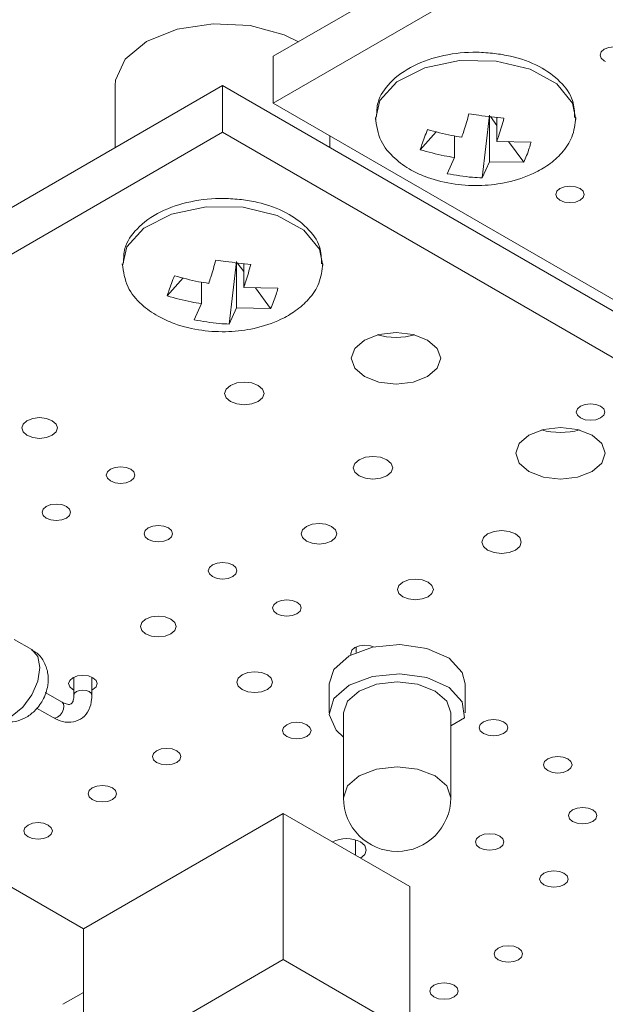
# Model space of a CAD drawing. Header units: millimetres. Extents: x 0 to 210, y 0 to 297.
# Tile 8 of 14: x 107.96 to 111.23, y 139.54 to 145.04. Entities that reach past the tile are written whole.
import ezdxf

# ---------------------------------------------------------------- set-up
doc = ezdxf.new("R2010")
doc.units = ezdxf.units.MM

msp = doc.modelspace()

# ---------------------------------------------------------------- linework, layer by layer
at = {"color": 7, "linetype": 'Continuous', "lineweight": 15}
for p, q in [((113.6198, 147.2887), (109.3772, 144.8395)), ((113.6198, 147.0274), (109.3772, 144.5782)), ((109.3772, 144.5782), (109.3772, 144.8395)), ((109.0943, 144.6762), (104.8517, 142.227)), ((108.4944, 144.6763), (108.4944, 144.3299)), ((109.0943, 144.4149), (109.0943, 144.6762)), ((112.842, 142.5127), (109.0943, 144.6762)), ((109.3772, 144.5782), (112.842, 142.578)), ((110.5458, 144.1602), (110.5859, 144.5099)), ((110.5859, 144.2509), (110.5859, 144.5099)), ((110.627, 144.4536), (110.5913, 144.5025)), ((110.627, 144.3639), (110.627, 144.4985)), ((110.2884, 144.4185), (110.199, 144.3174)), ((109.0943, 144.4149), (104.8517, 141.9657)), ((112.842, 142.2514), (109.0943, 144.4149)), ((109.6944, 144.3298), (109.6944, 144.3951)), ((110.3902, 144.2746), (110.3902, 144.3946)), ((110.627, 144.3639), (110.8182, 144.3604)), ((110.7772, 144.2474), (110.6932, 144.3627)), ((110.3902, 144.2746), (110.3501, 144.1839)), ((110.5859, 144.2509), (110.5458, 144.1602)), ((110.5859, 144.2509), (110.7772, 144.2474)), ((109.1316, 143.3436), (109.1717, 143.6933)), ((109.1717, 143.4344), (109.1717, 143.6933)), ((109.2127, 143.637), (109.177, 143.686)), ((109.2127, 143.5474), (109.2127, 143.6819)), ((108.8741, 143.6019), (108.7847, 143.5009)), ((108.9759, 143.4581), (108.9759, 143.578)), ((109.2127, 143.5474), (109.4039, 143.5439)), ((109.3629, 143.4309), (109.2789, 143.5462)), ((108.9759, 143.4581), (108.9358, 143.3673)), ((109.1717, 143.4344), (109.1316, 143.3436)), ((109.1717, 143.4344), (109.3629, 143.4309)), ((104.8517, 141.9657), (108.3165, 139.9655)), ((108.0281, 141.5264), (107.9306, 141.5827)), ((109.8403, 141.5402), (109.8403, 141.5101)), ((108.2641, 141.3718), (108.2641, 141.2706)), ((108.3641, 141.2706), (108.3641, 141.3718)), ((108.1977, 141.2322), (108.1041, 141.2862)), ((109.6899, 141.3353), (109.6899, 141.172)), ((110.4499, 141.172), (110.4499, 141.3353)), ((108.2641, 141.2716), (108.2641, 141.2706)), ((108.0556, 141.1988), (108.1477, 141.1456)), ((109.7699, 141.172), (109.7699, 140.6984)), ((110.3699, 140.6984), (110.3699, 141.172)), ((110.3699, 141.1002), (110.447, 141.1447)), ((109.4338, 140.6104), (108.3165, 139.9655)), ((109.4338, 139.7939), (109.4338, 140.6104)), ((110.1409, 140.2022), (109.4338, 140.6104)), ((109.8368, 140.4631), (109.8368, 140.3777)), ((109.7095, 140.4514), (109.7095, 140.4512)), ((110.1409, 139.3857), (110.1409, 140.2022)), ((108.3165, 139.1489), (108.3165, 139.9655)), ((109.4338, 139.7939), (108.3165, 139.1489)), ((110.1409, 139.3857), (109.4338, 139.7939)), ((108.3165, 139.6109), (108.2014, 139.5444))]:
    msp.add_line(p, q, dxfattribs=at)
at = {"color": 7, "linetype": 'Continuous', "lineweight": 15, "flags": 128}
for points in [[(109.5187, 144.9212), (109.4385, 144.9601), (109.2497, 145.0109), (109.0421, 145.0214), (108.8408, 144.9903), (108.6701, 144.9213), (108.5506, 144.8227), (108.4967, 144.7065), (108.4944, 144.6763)], [(111.3402, 144.8791), (111.3144, 144.8891), (111.2838, 144.8926), (111.2533, 144.8891), (111.2274, 144.8791), (111.2102, 144.8641), (111.2041, 144.8465), (111.2102, 144.8289), (111.2274, 144.814), (111.2339, 144.8106)], [(110.6235, 144.813), (110.4178, 144.8156), (110.2243, 144.7751), (110.0692, 144.697), (109.9734, 144.5918), (109.9489, 144.4863)], [(111.0684, 144.4873), (111.0504, 144.5782), (110.9627, 144.6857), (110.8137, 144.7676), (110.6235, 144.813)], [(111.0924, 144.1006), (111.0665, 144.1106), (111.036, 144.1141), (111.0055, 144.1106), (110.9796, 144.1006), (110.9623, 144.0857), (110.9562, 144.0681), (110.9623, 144.0504), (110.9796, 144.0355), (111.0055, 144.0255), (111.036, 144.022), (111.0665, 144.0255), (111.0924, 144.0355), (111.1097, 144.0504), (111.1157, 144.0681), (111.1097, 144.0857), (111.0924, 144.1006)], [(109.2092, 143.9964), (109.0035, 143.999), (108.81, 143.9585), (108.6549, 143.8804), (108.5592, 143.7753), (108.5346, 143.6697)], [(109.6541, 143.6708), (109.6362, 143.7617), (109.5485, 143.8691), (109.3995, 143.9511), (109.2092, 143.9964)], [(110.2405, 143.2547), (110.1595, 143.286), (110.0638, 143.2969), (109.9682, 143.286), (109.8871, 143.2547), (109.8329, 143.2079), (109.8139, 143.1526), (109.8329, 143.0974), (109.8871, 143.0506), (109.9682, 143.0193), (110.0638, 143.0084), (110.1595, 143.0193), (110.2405, 143.0506), (110.2947, 143.0974), (110.3137, 143.1526), (110.2947, 143.2079), (110.2405, 143.2547)], [(109.2944, 143.0013), (109.2586, 143.0151), (109.2164, 143.0199), (109.1742, 143.0151), (109.1385, 143.0013), (109.1146, 142.9806), (109.1062, 142.9563), (109.1146, 142.9319), (109.1385, 142.9113), (109.1742, 142.8975), (109.2164, 142.8926), (109.2586, 142.8975), (109.2944, 142.9113), (109.3183, 142.9319), (109.3267, 142.9563), (109.3183, 142.9806), (109.2944, 143.0013)], [(111.2072, 142.8849), (111.1813, 142.8949), (111.1508, 142.8984), (111.1203, 142.8949), (111.0944, 142.8849), (111.0771, 142.87), (111.071, 142.8524), (111.0771, 142.8348), (111.0944, 142.8198), (111.1203, 142.8098), (111.1508, 142.8063), (111.1813, 142.8098), (111.2072, 142.8198), (111.2245, 142.8348), (111.2305, 142.8524), (111.2245, 142.87), (111.2072, 142.8849)], [(108.1428, 142.8043), (108.1103, 142.8168), (108.072, 142.8212), (108.0337, 142.8168), (108.0012, 142.8043), (107.9795, 142.7855), (107.9719, 142.7634), (107.9795, 142.7413), (108.0012, 142.7226), (108.0337, 142.71), (108.072, 142.7056), (108.1103, 142.71), (108.1428, 142.7226), (108.1644, 142.7413), (108.1721, 142.7634), (108.1644, 142.7855), (108.1428, 142.8043)], [(111.1598, 142.724), (111.0787, 142.7553), (110.983, 142.7663), (110.8874, 142.7553), (110.8063, 142.724), (110.7521, 142.6772), (110.7331, 142.622), (110.7521, 142.5668), (110.8063, 142.52), (110.8874, 142.4887), (110.983, 142.4777), (111.0787, 142.4887), (111.1598, 142.52), (111.2139, 142.5668), (111.233, 142.622), (111.2139, 142.6772), (111.1598, 142.724)], [(110.0132, 142.5863), (109.9774, 142.6001), (109.9352, 142.605), (109.893, 142.6001), (109.8573, 142.5863), (109.8334, 142.5657), (109.825, 142.5413), (109.8334, 142.517), (109.8573, 142.4963), (109.893, 142.4825), (109.9352, 142.4777), (109.9774, 142.4825), (110.0132, 142.4963), (110.0371, 142.517), (110.0454, 142.5413), (110.0371, 142.5657), (110.0132, 142.5863)], [(108.581, 142.5326), (108.5551, 142.5426), (108.5246, 142.5461), (108.4941, 142.5426), (108.4682, 142.5326), (108.4509, 142.5177), (108.4448, 142.5001), (108.4509, 142.4824), (108.4682, 142.4675), (108.4941, 142.4575), (108.5246, 142.454), (108.5551, 142.4575), (108.581, 142.4675), (108.5983, 142.4824), (108.6043, 142.5001), (108.5983, 142.5177), (108.581, 142.5326)], [(108.2218, 142.3253), (108.1959, 142.3352), (108.1654, 142.3387), (108.1349, 142.3352), (108.109, 142.3253), (108.0917, 142.3103), (108.0856, 142.2927), (108.0917, 142.2751), (108.109, 142.2601), (108.1349, 142.2502), (108.1654, 142.2467), (108.1959, 142.2502), (108.2218, 142.2601), (108.2391, 142.2751), (108.2451, 142.2927), (108.2391, 142.3103), (108.2218, 142.3253)], [(108.7918, 142.2056), (108.766, 142.2156), (108.7354, 142.2191), (108.7049, 142.2156), (108.6791, 142.2056), (108.6618, 142.1907), (108.6557, 142.173), (108.6618, 142.1554), (108.6791, 142.1405), (108.7049, 142.1305), (108.7355, 142.127), (108.766, 142.1305), (108.7918, 142.1405), (108.8091, 142.1554), (108.8152, 142.173), (108.8091, 142.1907), (108.7918, 142.2056)], [(109.7042, 142.2139), (109.6718, 142.2264), (109.6335, 142.2308), (109.5952, 142.2264), (109.5627, 142.2139), (109.541, 142.1952), (109.5334, 142.173), (109.541, 142.1509), (109.5627, 142.1322), (109.5952, 142.1197), (109.6335, 142.1153), (109.6718, 142.1197), (109.7042, 142.1322), (109.7259, 142.1509), (109.7336, 142.173), (109.7259, 142.1952), (109.7042, 142.2139)], [(110.7316, 142.1716), (110.6958, 142.1854), (110.6536, 142.1902), (110.6114, 142.1854), (110.5757, 142.1716), (110.5518, 142.1509), (110.5434, 142.1266), (110.5518, 142.1022), (110.5757, 142.0816), (110.6114, 142.0678), (110.6536, 142.063), (110.6958, 142.0678), (110.7316, 142.0816), (110.7555, 142.1022), (110.7639, 142.1266), (110.7555, 142.1509), (110.7316, 142.1716)], [(109.1511, 141.9982), (109.1252, 142.0082), (109.0947, 142.0117), (109.0641, 142.0082), (109.0383, 141.9982), (109.021, 141.9833), (109.0149, 141.9657), (109.021, 141.9481), (109.0383, 141.9331), (109.0641, 141.9231), (109.0947, 141.9196), (109.1252, 141.9231), (109.1511, 141.9331), (109.1683, 141.9481), (109.1744, 141.9657), (109.1683, 141.9833), (109.1511, 141.9982)], [(110.2431, 141.9028), (110.2106, 141.9154), (110.1723, 141.9198), (110.134, 141.9154), (110.1015, 141.9028), (110.0798, 141.8841), (110.0722, 141.862), (110.0798, 141.8399), (110.1015, 141.8211), (110.134, 141.8086), (110.1723, 141.8042), (110.2106, 141.8086), (110.2431, 141.8211), (110.2647, 141.8399), (110.2724, 141.862), (110.2648, 141.8841), (110.2431, 141.9028)], [(109.5103, 141.7909), (109.4844, 141.8008), (109.4539, 141.8043), (109.4233, 141.8008), (109.3975, 141.7909), (109.3802, 141.7759), (109.3741, 141.7583), (109.3802, 141.7407), (109.3975, 141.7258), (109.4233, 141.7158), (109.4539, 141.7123), (109.4844, 141.7158), (109.5103, 141.7258), (109.5276, 141.7407), (109.5336, 141.7583), (109.5276, 141.7759), (109.5103, 141.7909)], [(108.8062, 141.6955), (108.7737, 141.708), (108.7355, 141.7124), (108.6972, 141.708), (108.6647, 141.6955), (108.643, 141.6767), (108.6354, 141.6546), (108.643, 141.6325), (108.6647, 141.6138), (108.6972, 141.6012), (108.7355, 141.5969), (108.7737, 141.6012), (108.8062, 141.6138), (108.8279, 141.6325), (108.8355, 141.6546), (108.8279, 141.6767), (108.8062, 141.6955)], [(109.6899, 141.3353), (109.7159, 141.415), (109.8012, 141.4904), (109.9318, 141.5396), (110.0857, 141.5545), (110.2369, 141.5323), (110.36, 141.477), (110.4342, 141.3978), (110.4499, 141.3353)], [(109.9383, 141.5411), (109.9208, 141.5468), (109.8903, 141.5503), (109.8598, 141.5468), (109.8339, 141.5368), (109.8166, 141.5219), (109.8106, 141.5043), (109.8118, 141.4963)], [(109.345, 141.3844), (109.3126, 141.3969), (109.2743, 141.4013), (109.236, 141.3969), (109.2035, 141.3844), (109.1818, 141.3657), (109.1742, 141.3436), (109.1818, 141.3215), (109.2035, 141.3027), (109.236, 141.2902), (109.2743, 141.2858), (109.3126, 141.2902), (109.345, 141.3027), (109.3667, 141.3215), (109.3743, 141.3436), (109.3667, 141.3657), (109.345, 141.3844)], [(108.3705, 141.3685), (108.3446, 141.3784), (108.3141, 141.3819), (108.2836, 141.3784), (108.2577, 141.3685), (108.2404, 141.3535), (108.2343, 141.3359), (108.2404, 141.3183), (108.2577, 141.3033), (108.2641, 141.3)], [(108.3641, 141.3), (108.3705, 141.3033), (108.3878, 141.3183), (108.3939, 141.3359), (108.3878, 141.3535), (108.3705, 141.3685)], [(109.7699, 141.0373), (109.7286, 141.0756), (109.6902, 141.1629), (109.7159, 141.2517), (109.8012, 141.3271), (109.9318, 141.3763), (110.0857, 141.3911), (110.2369, 141.369), (110.36, 141.3137), (110.4342, 141.2345), (110.447, 141.1447), (110.447, 141.1447)], [(109.7699, 141.172), (109.7928, 141.2382), (109.8578, 141.2944), (109.9551, 141.332), (110.0699, 141.3452), (110.1847, 141.332), (110.282, 141.2944), (110.3471, 141.2382), (110.3699, 141.172), (110.3699, 141.172)], [(109.5656, 141.1061), (109.5397, 141.1161), (109.5092, 141.1196), (109.4787, 141.1161), (109.4528, 141.1061), (109.4355, 141.0912), (109.4294, 141.0736), (109.4355, 141.056), (109.4528, 141.041), (109.4787, 141.031), (109.5092, 141.0275), (109.5397, 141.031), (109.5656, 141.041), (109.5829, 141.056), (109.5889, 141.0736), (109.5829, 141.0912), (109.5656, 141.1061)], [(110.6651, 141.1221), (110.6393, 141.1321), (110.6087, 141.1356), (110.5782, 141.1321), (110.5523, 141.1221), (110.535, 141.1072), (110.529, 141.0895), (110.535, 141.0719), (110.5523, 141.057), (110.5782, 141.047), (110.6087, 141.0435), (110.6393, 141.047), (110.6651, 141.057), (110.6824, 141.0719), (110.6885, 141.0895), (110.6824, 141.1072), (110.6651, 141.1221)], [(108.8385, 140.9606), (108.8127, 140.9705), (108.7821, 140.9741), (108.7516, 140.9705), (108.7258, 140.9606), (108.7085, 140.9456), (108.7024, 140.928), (108.7085, 140.9104), (108.7258, 140.8955), (108.7516, 140.8855), (108.7822, 140.882), (108.8127, 140.8855), (108.8385, 140.8955), (108.8558, 140.9104), (108.8619, 140.928), (108.8558, 140.9456), (108.8385, 140.9606)], [(111.0243, 140.9147), (110.9985, 140.9247), (110.9679, 140.9282), (110.9374, 140.9247), (110.9115, 140.9147), (110.8943, 140.8998), (110.8882, 140.8822), (110.8943, 140.8646), (110.9115, 140.8496), (110.9374, 140.8396), (110.9679, 140.8361), (110.9985, 140.8396), (111.0243, 140.8496), (111.0416, 140.8646), (111.0477, 140.8822), (111.0416, 140.8998), (111.0243, 140.9147)], [(108.4793, 140.7532), (108.4535, 140.7632), (108.4229, 140.7667), (108.3924, 140.7632), (108.3665, 140.7532), (108.3493, 140.7383), (108.3432, 140.7206), (108.3493, 140.703), (108.3665, 140.6881), (108.3924, 140.6781), (108.4229, 140.6746), (108.4535, 140.6781), (108.4793, 140.6881), (108.4966, 140.703), (108.5027, 140.7206), (108.4966, 140.7383), (108.4793, 140.7532)], [(111.1634, 140.6309), (111.1375, 140.6408), (111.107, 140.6443), (111.0764, 140.6408), (111.0506, 140.6309), (111.0333, 140.6159), (111.0272, 140.5983), (111.0333, 140.5807), (111.0506, 140.5657), (111.0764, 140.5558), (111.107, 140.5523), (111.1375, 140.5558), (111.1634, 140.5657), (111.1806, 140.5807), (111.1867, 140.5983), (111.1806, 140.6159), (111.1634, 140.6309)], [(108.1201, 140.5458), (108.0942, 140.5558), (108.0637, 140.5593), (108.0332, 140.5558), (108.0073, 140.5458), (107.99, 140.5309), (107.984, 140.5133), (107.99, 140.4957), (108.0073, 140.4807), (108.0332, 140.4707), (108.0637, 140.4672), (108.0942, 140.4707), (108.1201, 140.4807), (108.1374, 140.4957), (108.1435, 140.5133), (108.1374, 140.5309), (108.1201, 140.5458)], [(110.6432, 140.484), (110.6173, 140.494), (110.5868, 140.4975), (110.5563, 140.494), (110.5304, 140.484), (110.5131, 140.4691), (110.5071, 140.4515), (110.5131, 140.4339), (110.5304, 140.4189), (110.5563, 140.4089), (110.5868, 140.4054), (110.6173, 140.4089), (110.6432, 140.4189), (110.6605, 140.4339), (110.6666, 140.4515), (110.6605, 140.4691), (110.6432, 140.484)], [(109.8653, 140.3613), (109.8891, 140.3819), (109.8975, 140.4063), (109.8891, 140.4306), (109.8652, 140.4513)], [(111.0024, 140.2767), (110.9766, 140.2866), (110.946, 140.2902), (110.9155, 140.2866), (110.8896, 140.2767), (110.8723, 140.2617), (110.8663, 140.2441), (110.8723, 140.2265), (110.8896, 140.2116), (110.9155, 140.2016), (110.946, 140.1981), (110.9766, 140.2016), (111.0024, 140.2116), (111.0197, 140.2265), (111.0258, 140.2441), (111.0197, 140.2617), (111.0024, 140.2767)], [(110.7477, 139.8584), (110.7219, 139.8684), (110.6914, 139.8719), (110.6608, 139.8684), (110.635, 139.8584), (110.6177, 139.8435), (110.6116, 139.8258), (110.6177, 139.8082), (110.635, 139.7933), (110.6608, 139.7833), (110.6914, 139.7798), (110.7219, 139.7833), (110.7477, 139.7933), (110.765, 139.8082), (110.7711, 139.8258), (110.765, 139.8435), (110.7477, 139.8584)], [(110.3885, 139.651), (110.3627, 139.661), (110.3321, 139.6645), (110.3016, 139.661), (110.2757, 139.651), (110.2585, 139.6361), (110.2524, 139.6185), (110.2585, 139.6009), (110.2757, 139.5859), (110.3016, 139.5759), (110.3321, 139.5724), (110.3627, 139.5759), (110.3885, 139.5859), (110.4058, 139.6009), (110.4119, 139.6185), (110.4058, 139.6361), (110.3885, 139.651)]]:
    msp.add_lwpolyline(points, dxfattribs=at)
at = {"color": 8, "linetype": 'Continuous', "lineweight": 15, "flags": 128}
for points in [[(107.8081, 141.1453), (107.8586, 141.1355), (107.9181, 141.1562), (107.9776, 141.2043), (108.0281, 141.2723), (108.0618, 141.3501), (108.0737, 141.4257), (108.0618, 141.4876), (108.0281, 141.5264), (108.0281, 141.5264)], [(108.3641, 141.2706), (108.3603, 141.2816), (108.3495, 141.291), (108.3332, 141.2972), (108.3141, 141.2994), (108.295, 141.2972), (108.2787, 141.291), (108.2679, 141.2816), (108.2641, 141.2716)], [(108.1477, 141.1456), (108.1591, 141.1434), (108.1727, 141.1481), (108.1862, 141.159), (108.1977, 141.1745), (108.2053, 141.1921), (108.208, 141.2093), (108.2053, 141.2234), (108.1977, 141.2322), (108.1977, 141.2322)], [(109.7699, 140.6984), (109.7928, 140.7646), (109.8578, 140.8208), (109.9551, 140.8584), (110.0699, 140.8716), (110.1847, 140.8584), (110.282, 140.8208), (110.3471, 140.7647), (110.3699, 140.6984), (110.3699, 140.6984)]]:
    msp.add_lwpolyline(points, dxfattribs=at)
at = {"color": 7, "linetype": 'Continuous', "lineweight": 15}
for centre, radius, start, end in [((110.0638, 143.6818), 0.4123, 255.0936, 284.907), ((110.983, 143.1511), 0.4123, 255.0939, 284.9071), ((110.0699, 140.6984), 0.3, 180, 0), ((109.7872, 140.3008), 0.1695, 62.6171, 117.2763)]:
    msp.add_arc(centre, radius, start, end, dxfattribs=at)
for points, knots in [([(110.615, 144.8558), (110.5822, 144.8586), (110.4875, 144.8668), (110.327, 144.8501), (110.1551, 144.7927), (110.0301, 144.702), (109.9576, 144.5989), (109.9558, 144.5298), (109.9551, 144.5029)], [0, 0, 0, 0, 0.105087, 0.304113, 0.506029, 0.713126, 0.888114, 1, 1, 1, 1]), ([(111.062, 144.4974), (111.0609, 144.5295), (111.0583, 144.6034), (110.984, 144.7036), (110.8667, 144.7886), (110.7345, 144.8374), (110.6448, 144.8512), (110.615, 144.8558)], [0, 0, 0, 0, 0.170661, 0.391951, 0.624198, 0.875151, 1, 1, 1, 1]), ([(109.9486, 144.4977), (109.9549, 144.4528), (109.9667, 144.3691), (110.0479, 144.2711), (110.1409, 144.2048), (110.2546, 144.1535), (110.3874, 144.1215), (110.5418, 144.1141), (110.6934, 144.1332), (110.8196, 144.1753), (110.9212, 144.234), (110.9962, 144.3007), (111.056, 144.3893), (111.0643, 144.4603), (111.0686, 144.4977)], [0, 0, 0, 0, 0.104208, 0.194267, 0.270387, 0.333426, 0.431061, 0.520466, 0.606065, 0.704788, 0.765753, 0.835129, 0.913222, 1, 1, 1, 1]), ([(110.4713, 144.5177), (110.462, 144.4851), (110.4487, 144.4388), (110.4352, 144.3993), (110.4312, 144.3876)], [0, 0, 0, 0, 0.703783, 1, 1, 1, 1]), ([(110.6671, 144.494), (110.6203, 144.4987), (110.5554, 144.5054), (110.4897, 144.515), (110.4713, 144.5177)], [0, 0, 0, 0, 0.720124, 1, 1, 1, 1]), ([(110.6671, 144.494), (110.6577, 144.4614), (110.6444, 144.4151), (110.631, 144.3756), (110.627, 144.3639)], [0, 0, 0, 0, 0.703785, 1, 1, 1, 1]), ([(110.24, 144.4304), (110.2288, 144.4017), (110.2132, 144.3619), (110.2021, 144.3271), (110.199, 144.3174)], [0, 0, 0, 0, 0.720112, 1, 1, 1, 1]), ([(110.24, 144.4304), (110.2846, 144.4182), (110.3479, 144.4008), (110.4122, 144.3906), (110.4312, 144.3876)], [0, 0, 0, 0, 0.703781, 1, 1, 1, 1]), ([(110.199, 144.3174), (110.2435, 144.3052), (110.3069, 144.2878), (110.3712, 144.2776), (110.3902, 144.2746)], [0, 0, 0, 0, 0.703798, 1, 1, 1, 1]), ([(110.7772, 144.2474), (110.7884, 144.2727), (110.804, 144.3078), (110.8151, 144.3489), (110.8182, 144.3604)], [0, 0, 0, 0, 0.720109, 1, 1, 1, 1]), ([(110.3501, 144.1839), (110.3968, 144.1757), (110.4617, 144.1643), (110.5274, 144.1611), (110.5458, 144.1602)], [0, 0, 0, 0, 0.720101, 1, 1, 1, 1]), ([(109.2007, 144.0392), (109.168, 144.0421), (109.0732, 144.0503), (108.9127, 144.0335), (108.7409, 143.9761), (108.6158, 143.8855), (108.5434, 143.7824), (108.5415, 143.7133), (108.5408, 143.6864)], [0, 0, 0, 0, 0.105086, 0.304114, 0.506029, 0.713127, 0.888115, 1, 1, 1, 1]), ([(109.6477, 143.6808), (109.6466, 143.713), (109.6441, 143.7869), (109.5697, 143.8871), (109.4524, 143.972), (109.3202, 144.0208), (109.2305, 144.0346), (109.2007, 144.0392)], [0, 0, 0, 0, 0.170661, 0.39195, 0.624197, 0.875152, 1, 1, 1, 1]), ([(108.5343, 143.6812), (108.5406, 143.6363), (108.5524, 143.5525), (108.6337, 143.4545), (108.7266, 143.3882), (108.8403, 143.337), (108.9731, 143.3049), (109.1275, 143.2976), (109.2791, 143.3166), (109.4053, 143.3588), (109.5069, 143.4175), (109.5819, 143.4841), (109.6418, 143.5728), (109.65, 143.6438), (109.6543, 143.6811)], [0, 0, 0, 0, 0.104208, 0.194266, 0.270387, 0.333426, 0.431063, 0.520466, 0.606064, 0.704788, 0.765752, 0.835129, 0.913222, 1, 1, 1, 1]), ([(109.057, 143.7011), (109.0477, 143.6685), (109.0344, 143.6222), (109.0209, 143.5828), (109.017, 143.5711)], [0, 0, 0, 0, 0.703787, 1, 1, 1, 1]), ([(109.2528, 143.6774), (109.2061, 143.6822), (109.1411, 143.6888), (109.0754, 143.6984), (109.057, 143.7011)], [0, 0, 0, 0, 0.720101, 1, 1, 1, 1]), ([(109.2528, 143.6774), (109.2434, 143.6448), (109.2302, 143.5985), (109.2167, 143.5591), (109.2127, 143.5474)], [0, 0, 0, 0, 0.703787, 1, 1, 1, 1]), ([(108.8257, 143.6139), (108.8145, 143.5852), (108.7989, 143.5453), (108.7878, 143.5106), (108.7847, 143.5009)], [0, 0, 0, 0, 0.720109, 1, 1, 1, 1]), ([(108.8257, 143.6139), (108.8703, 143.6016), (108.9337, 143.5842), (108.9979, 143.5741), (109.017, 143.5711)], [0, 0, 0, 0, 0.703781, 1, 1, 1, 1]), ([(109.3629, 143.4309), (109.3741, 143.4562), (109.3897, 143.4913), (109.4008, 143.5324), (109.4039, 143.5439)], [0, 0, 0, 0, 0.720113, 1, 1, 1, 1]), ([(108.7847, 143.5009), (108.8293, 143.4886), (108.8926, 143.4712), (108.9569, 143.4611), (108.9759, 143.4581)], [0, 0, 0, 0, 0.703786, 1, 1, 1, 1]), ([(108.9358, 143.3673), (108.9826, 143.3591), (109.0475, 143.3478), (109.1132, 143.3445), (109.1316, 143.3436)], [0, 0, 0, 0, 0.720119, 1, 1, 1, 1]), ([(107.8086, 141.1461), (107.81, 141.145), (107.8288, 141.1294), (107.8754, 141.1201), (107.9373, 141.1216), (107.9949, 141.1432), (108.0478, 141.1825), (108.0947, 141.244), (108.1216, 141.3202), (108.1216, 141.397), (108.0974, 141.4614), (108.0636, 141.506), (108.0352, 141.5197), (108.0266, 141.5238)], [0, 0, 0, 0, 0.008301, 0.112591, 0.204863, 0.294714, 0.392072, 0.506655, 0.641479, 0.753152, 0.855481, 0.956717, 1, 1, 1, 1]), ([(108.1477, 141.1456), (108.1651, 141.1372), (108.2026, 141.1191), (108.2611, 141.1175), (108.315, 141.1419), (108.3506, 141.1882), (108.363, 141.2342), (108.3639, 141.2632), (108.3641, 141.2706)], [0, 0, 0, 0, 0.17396, 0.374205, 0.555602, 0.741873, 0.934285, 1, 1, 1, 1]), ([(108.2641, 141.2706), (108.2633, 141.2602), (108.2615, 141.2384), (108.2509, 141.2235), (108.245, 141.22), (108.2259, 141.2185), (108.2061, 141.2281), (108.1977, 141.2322)], [0, 0, 0, 0, 0.180057, 0.37963, 0.619788, 0.839564, 1, 1, 1, 1])]:
    msp.add_open_spline(points, degree=3, knots=knots, dxfattribs=at)

doc.saveas('drawing.dxf')
